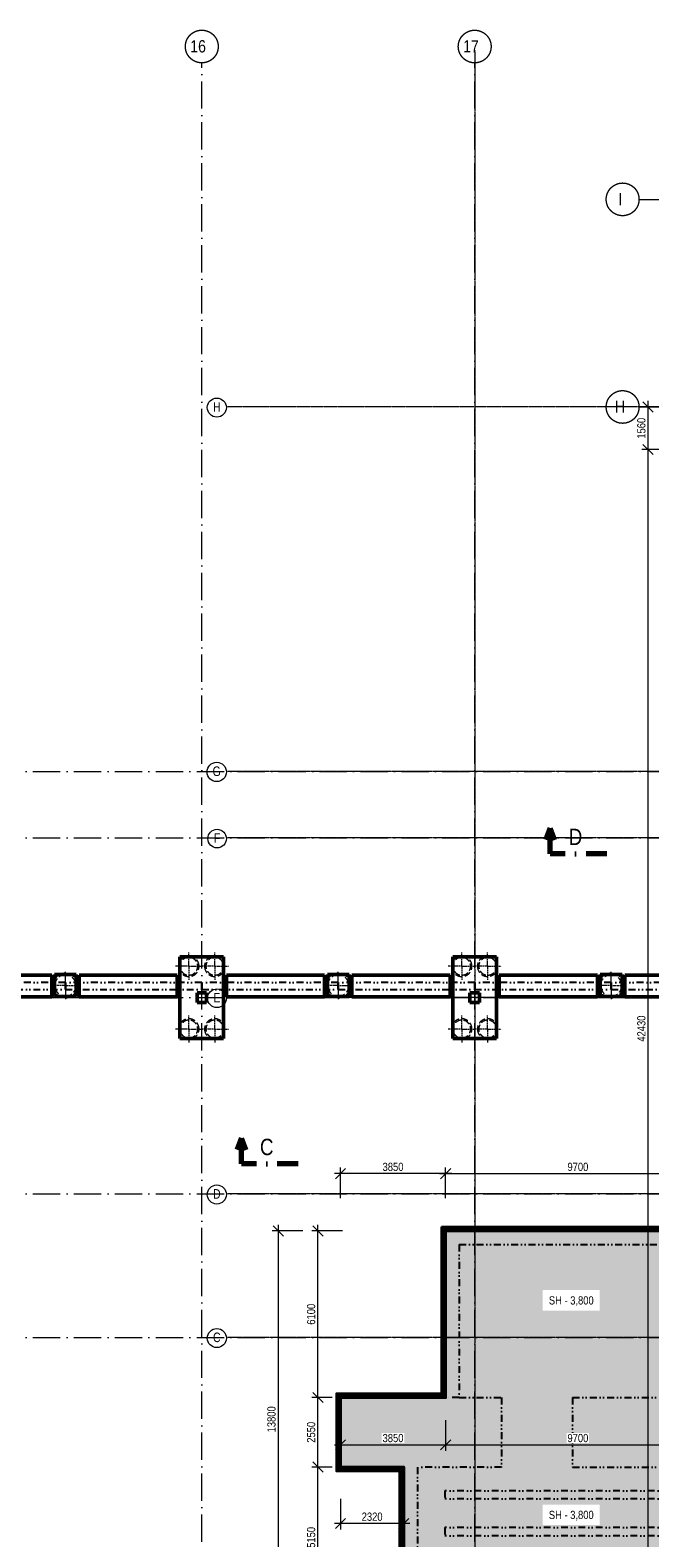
# Model space of a CAD drawing. Header units: millimetres. Extents: x -2694 to 670324, y -147023 to 76385.
# Tile 10 of 51: x 178414 to 201124, y 21149 to 76385. Entities that reach past the tile are written whole.
import ezdxf

# ---------------------------------------------------------------- set-up
doc = ezdxf.new("R2010")
doc.units = ezdxf.units.MM
doc.header["$LTSCALE"] = 10
for name, pattern in [('A_CARA_07', [7, 5, -2]), ('Cerchovana 2x', [0.5, 0.3, -0.1, 0, -0.1]), ('DASHDOT', [25.4, 12.7, -6.35, 0, -6.35]), ('DIVIDE', [31.75, 12.7, -6.35, 0, -6.35, 0, -6.35]), ('Teckovana', [0.06, 0, -0.06]), ('Čerchovaná 20mm', [3000, 2000, -500, 0, -500])]:
    doc.linetypes.add(name, pattern=pattern)
doc.layers.get('0').update_dxf_attribs({"lineweight": 20})
doc.layers.get('Defpoints').update_dxf_attribs({"lineweight": 20})
for name, color, linetype, lineweight in [('_A_OSY_HPFM', 253, 'DASHDOT', 13), ('A_KOTY', 7, 'Continuous', 13), ('A_REZY', 230, 'DASHDOT', 70), ('CA_NEVHRA', 43, 'A_CARA_07', 20), ('CA_POHHRA25', 7, 'Continuous', 20), ('CA_REZY', 1, 'Continuous', 40), ('CA_ZAKLADY25', 43, 'Continuous', 20)]:
    doc.layers.add(name, color=color, linetype=linetype, lineweight=lineweight)
doc.layers.add('A_SRAFY_ZB', color=7, linetype='Continuous', lineweight=13, true_color=0xc8c8c8, transparency=0.3)
doc.layers.add('B_PUD_ZAKLAD_TENKA_PODKLADNI_BETON_A_H.I.', color=7, linetype='Continuous', lineweight=30, true_color=0x05ff44)
doc.layers.add('B_PUD_ZAKLAD_TUCNA_ZAKLAD_SPARA', color=7, linetype='Continuous', lineweight=40, true_color=0xff054b)
doc.layers.add('Rastr', color=252, linetype='Teckovana', lineweight=20, plot=False)
doc.layers.add('Standard', color=131, linetype='Continuous', lineweight=20, transparency=0.25)
doc.styles.add('ARIAL', font='arial.ttf')
doc.styles.add('KÓTY', font='ARIALN.TTF')
doc.dimstyles.new('INPROS - 150', dxfattribs={"dimscale": 150, "dimtxt": 2, "dimasz": 2.5, "dimexe": 1.5, "dimexo": 2, "dimtad": 1, "dimdec": 0, "dimrnd": 5, "dimtxsty": 'KÓTY', "dimblk": 'OBLIQUE', "dimcen": 2.5, "dimdle": 1.5, "dimadec": 0, "dimazin": 0, "dimtfac": 1, "dimtdec": 0, "dimtmove": 2, "dimatfit": 3, "dimldrblk": 'OBLIQUE', "dimfxl": 6, "dimfxlon": 1, "dimtfill": 1, "dimlwd": -1, "dimlwe": -1, "dimarcsym": 0})

# ---------------------------------------------------------------- blocks, each defined once
blk = doc.blocks.new('OSY_HPFM')
at = {"layer": '_A_OSY_HPFM', "color": 7, "linetype": 'Čerchovaná 20mm', "lineweight": 9, "ltscale": 0.05, "transparency": 33554641}
for p, q in [((184705, -1496), (184705, 75185)), ((194705, -1496), (194705, 75185)), ((200726, 70185), (294667, 70185)), ((200726, 62580), (294667, 62580)), ((-1494, 49230), (294943, 49230)), ((-1494, 46790), (294943, 46790)), ((-1494, 40940), (294943, 40940)), ((-1494, 33750), (294943, 33750)), ((-1494, 28490), (294943, 28490))]:
    blk.add_line(p, q, dxfattribs=at)
at = {"layer": '_A_OSY_HPFM', "color": 7, "lineweight": 9, "ltscale": 100, "transparency": 33554641}
for centre in [(184705, 75785), (194705, 75785), (200126, 70185), (200126, 62580)]:
    blk.add_circle(centre, 600, dxfattribs=at)
at = {"layer": '_A_OSY_HPFM', "color": 7, "lineweight": 9, "ltscale": 0.05, "transparency": 33554641, "style": 'KÓTY'}
for s, p in [('16', (184282, 75567)), ('17', (194282, 75567)), ('I', (199972, 69970)), ('H', (199841, 62365))]:
    blk.add_text(s, height=450, dxfattribs=at).set_placement(p)
blk = doc.blocks.new('zaklady hpfm')
at = {"layer": 'CA_ZAKLADY25', "color": 8, "lineweight": 50, "true_color": 0x7b7b7b}
for p, q in [((185505, 42440), (183905, 42440)), ((183905, 42440), (183905, 41665)), ((183905, 41665), (183905, 42440)), ((183905, 42440), (185505, 42440)), ((185505, 41665), (185505, 42440)), ((185505, 42440), (185505, 41665)), ((195505, 42440), (193905, 42440)), ((193905, 42440), (193905, 41665)), ((193905, 41665), (193905, 42440)), ((193905, 42440), (195505, 42440)), ((195505, 41665), (195505, 42440)), ((195505, 42440), (195505, 41665)), ((180105, 41785), (179305, 41785)), ((179305, 41785), (179305, 41665)), ((179305, 41665), (179305, 41785)), ((179305, 41785), (180105, 41785)), ((179305, 41665), (179305, 41065)), ((179305, 41065), (179305, 41665)), ((180105, 41665), (180105, 41785)), ((180105, 41785), (180105, 41665)), ((180105, 41065), (180105, 41665)), ((180105, 41665), (180105, 41065)), ((183905, 41665), (183905, 41065)), ((183905, 41065), (183905, 41665)), ((185505, 41065), (185505, 41665)), ((185505, 41665), (185505, 41065)), ((190105, 41785), (189305, 41785)), ((189305, 41785), (189305, 41665)), ((189305, 41665), (189305, 41785)), ((189305, 41785), (190105, 41785)), ((189305, 41665), (189305, 41065)), ((189305, 41065), (189305, 41665)), ((190105, 41665), (190105, 41785)), ((190105, 41785), (190105, 41665)), ((190105, 41065), (190105, 41665)), ((190105, 41665), (190105, 41065)), ((193905, 41665), (193905, 41065)), ((193905, 41065), (193905, 41665)), ((195505, 41065), (195505, 41665)), ((195505, 41665), (195505, 41065)), ((200105, 41785), (199305, 41785)), ((199305, 41785), (199305, 41665)), ((199305, 41665), (199305, 41785)), ((199305, 41785), (200105, 41785)), ((199305, 41665), (199305, 41065)), ((199305, 41065), (199305, 41665)), ((200105, 41665), (200105, 41785)), ((200105, 41785), (200105, 41665)), ((200105, 41065), (200105, 41665)), ((200105, 41665), (200105, 41065)), ((179305, 41065), (179305, 40985)), ((179305, 40985), (179305, 41065)), ((179305, 40985), (180105, 40985)), ((180105, 40985), (179305, 40985)), ((180105, 40985), (180105, 41065)), ((180105, 41065), (180105, 40985)), ((183905, 41065), (183905, 39440)), ((183905, 39440), (183905, 41065)), ((184530, 41115), (184705, 41115)), ((184530, 41065), (184530, 41115)), ((184705, 41115), (184530, 41115)), ((184530, 41115), (184530, 41065)), ((184530, 40765), (184530, 41065)), ((184530, 41065), (184530, 40765)), ((184705, 41115), (184880, 41115)), ((184880, 41115), (184705, 41115)), ((184880, 41115), (184880, 41065)), ((184880, 41065), (184880, 41115)), ((184880, 41065), (184880, 40765)), ((184880, 40765), (184880, 41065)), ((185505, 39440), (185505, 41065)), ((185505, 41065), (185505, 39440)), ((189305, 41065), (189305, 40985)), ((189305, 40985), (189305, 41065)), ((189305, 40985), (190105, 40985)), ((190105, 40985), (189305, 40985)), ((190105, 40985), (190105, 41065)), ((190105, 41065), (190105, 40985)), ((193905, 41065), (193905, 39440)), ((193905, 39440), (193905, 41065)), ((194530, 41115), (194705, 41115)), ((194530, 41065), (194530, 41115)), ((194705, 41115), (194530, 41115)), ((194530, 41115), (194530, 41065)), ((194530, 40765), (194530, 41065)), ((194530, 41065), (194530, 40765)), ((194705, 41115), (194880, 41115)), ((194880, 41115), (194705, 41115)), ((194880, 41115), (194880, 41065)), ((194880, 41065), (194880, 41115)), ((194880, 41065), (194880, 40765)), ((194880, 40765), (194880, 41065)), ((195505, 39440), (195505, 41065)), ((195505, 41065), (195505, 39440)), ((199305, 41065), (199305, 40985)), ((199305, 40985), (199305, 41065)), ((199305, 40985), (200105, 40985)), ((200105, 40985), (199305, 40985)), ((200105, 40985), (200105, 41065)), ((200105, 41065), (200105, 40985)), ((184880, 40765), (184530, 40765)), ((184530, 40765), (184880, 40765)), ((194880, 40765), (194530, 40765)), ((194530, 40765), (194880, 40765)), ((183905, 39440), (185505, 39440)), ((185505, 39440), (183905, 39440)), ((193905, 39440), (195505, 39440)), ((195505, 39440), (193905, 39440))]:
    blk.add_line(p, q, dxfattribs=at)
blk = doc.blocks.new('PRAHY')
at = {"layer": 'CA_REZY', "color": 251, "linetype": 'DIVIDE', "lineweight": 25, "ltscale": 2, "true_color": 0x646464}
for p, q in [((179705, -154489), (174085, -154489)), ((179705, -154739), (179705, -154489)), ((184705, -154489), (179705, -154489)), ((179705, -154489), (179705, -154739)), ((184705, -154489), (184705, -154739)), ((189705, -154489), (184705, -154489)), ((184705, -154739), (184705, -154489)), ((189705, -154739), (189705, -154489)), ((194705, -154489), (189705, -154489)), ((189705, -154489), (189705, -154739)), ((194705, -154489), (194705, -154739)), ((199705, -154489), (194705, -154489)), ((194705, -154739), (194705, -154489)), ((204705, -154489), (199705, -154489)), ((199705, -154489), (199705, -154739)), ((199705, -154739), (199705, -154489)), ((174085, -154739), (179705, -154739)), ((179705, -154739), (184705, -154739)), ((184705, -154739), (189705, -154739)), ((189705, -154739), (194705, -154739)), ((194705, -154739), (199705, -154739)), ((199705, -154739), (204705, -154739))]:
    blk.add_line(p, q, dxfattribs=at)
blk = doc.blocks.new('rastr jirka netisk')
at = {"layer": 'Rastr', "linetype": 'Cerchovana 2x', "lineweight": 5, "transparency": 33554508}
for p, q in [((194705, 260892), (194705, 199255)), ((300474, 247828), (185603, 247828)), ((300474, 234478), (185603, 234478)), ((300474, 232038), (185603, 232038)), ((300474, 226188), (185603, 226188)), ((300474, 218998), (185603, 218998)), ((300474, 213738), (185603, 213738))]:
    blk.add_line(p, q, dxfattribs=at)
at = {"layer": 'Rastr', "linetype": 'Continuous', "lineweight": 5, "transparency": 33554508}
for centre, radius in [((185256, 247805), 349), ((185252, 234455), 354), ((185266, 232015), 340), ((185261, 226165), 344), ((185256, 218975), 349), ((185256, 213715), 349)]:
    blk.add_circle(centre, radius, dxfattribs=at)
at = {"layer": 'Rastr', "linetype": 'Continuous', "lineweight": 5, "transparency": 33554508, "char_height": 350, "attachment_point": 7, "style": 'ARIAL'}
for s, insert, width in [('\\W0.79;H', (185115, 247653), 420.67), ('\\W0.79;G', (185100, 234303), 442.54), ('\\W0.79;F', (185146, 231863), 376.71), ('\\W0.79;E', (185131, 226013), 398.96), ('\\W0.79;D', (185115, 218823), 420.67), ('\\W0.79;C', (185115, 213563), 420.67)]:
    blk.add_mtext(s, dxfattribs=dict(at, insert=insert, width=width))
blk = doc.blocks.new('PILOTY')
at = {"layer": 'CA_NEVHRA', "color": 8, "true_color": 0x7b7b7b}
for p, q in [((184230, -159605), (183730, -159605)), ((184230, -159605), (184230, -159105)), ((184230, -159605), (184230, -159655)), ((184230, -159605), (184730, -159605)), ((185180, -159605), (184680, -159605)), ((185180, -159605), (185180, -159105)), ((185180, -159605), (185180, -159655)), ((185180, -159605), (185680, -159605)), ((194230, -159605), (193730, -159605)), ((194230, -159605), (194230, -159105)), ((194230, -159605), (194230, -159655)), ((194230, -159605), (194730, -159605)), ((195180, -159605), (194680, -159605)), ((195180, -159605), (195180, -159105)), ((195180, -159605), (195180, -159655)), ((195180, -159605), (195680, -159605)), ((179705, -160060), (179705, -159810)), ((179705, -160310), (179705, -160060)), ((184230, -159655), (184230, -160105)), ((185180, -159655), (185180, -160105)), ((189705, -160060), (189705, -159810)), ((189705, -160310), (189705, -160060)), ((194230, -159655), (194230, -160105)), ((195180, -159655), (195180, -160105)), ((199705, -160060), (199705, -159810)), ((199705, -160310), (199705, -160060)), ((179455, -160310), (179205, -160310)), ((179705, -160310), (179455, -160310)), ((179705, -160310), (179705, -160560)), ((179705, -160310), (179955, -160310)), ((179705, -160560), (179705, -160810)), ((179955, -160310), (180205, -160310)), ((189455, -160310), (189205, -160310)), ((189705, -160310), (189455, -160310)), ((189705, -160310), (189705, -160560)), ((189705, -160310), (189955, -160310)), ((189705, -160560), (189705, -160810)), ((189955, -160310), (190205, -160310)), ((199455, -160310), (199205, -160310)), ((199705, -160310), (199455, -160310)), ((199705, -160310), (199705, -160560)), ((199705, -160310), (199955, -160310)), ((199705, -160560), (199705, -160810)), ((199955, -160310), (200205, -160310)), ((184230, -161855), (184230, -161405)), ((185180, -161855), (185180, -161405)), ((194230, -161855), (194230, -161405)), ((195180, -161855), (195180, -161405)), ((184230, -161905), (183730, -161905)), ((184230, -161905), (184230, -161855)), ((184230, -161905), (184730, -161905)), ((184230, -161905), (184230, -162405)), ((185180, -161905), (184680, -161905)), ((185180, -161905), (185180, -161855)), ((185180, -161905), (185180, -162405)), ((185180, -161905), (185680, -161905)), ((194230, -161905), (193730, -161905)), ((194230, -161905), (194230, -161855)), ((194230, -161905), (194730, -161905)), ((194230, -161905), (194230, -162405)), ((195180, -161905), (194680, -161905)), ((195180, -161905), (195180, -161855)), ((195180, -161905), (195180, -162405)), ((195180, -161905), (195680, -161905))]:
    blk.add_line(p, q, dxfattribs=at)
at = {"layer": 'CA_NEVHRA', "color": 8, "ltscale": 5, "true_color": 0x7b7b7b}
for centre, radius, start, end in [((184230, -159605), 375, 0, 180), ((184230, -159605), 375, 0, 180), ((184230, -159605), 375, 180, 0), ((184230, -159605), 375, 180, 0), ((184230, -159605), 325, 90, 270), ((184230, -159605), 325, 90, 270), ((184230, -159605), 325, 270, 90), ((184230, -159605), 325, 270, 90), ((185180, -159605), 375, 0, 180), ((185180, -159605), 375, 0, 180), ((185180, -159605), 375, 180, 0), ((185180, -159605), 375, 180, 0), ((185180, -159605), 325, 90, 270), ((185180, -159605), 325, 90, 270), ((185180, -159605), 325, 270, 90), ((185180, -159605), 325, 270, 90), ((194230, -159605), 375, 0, 180), ((194230, -159605), 375, 0, 180), ((194230, -159605), 375, 180, 0), ((194230, -159605), 375, 180, 0), ((194230, -159605), 325, 90, 270), ((194230, -159605), 325, 90, 270), ((194230, -159605), 325, 270, 90), ((194230, -159605), 325, 270, 90), ((195180, -159605), 375, 0, 180), ((195180, -159605), 375, 0, 180), ((195180, -159605), 375, 180, 0), ((195180, -159605), 375, 180, 0), ((195180, -159605), 325, 90, 270), ((195180, -159605), 325, 90, 270), ((195180, -159605), 325, 270, 90), ((195180, -159605), 325, 270, 90), ((179705, -160310), 450, 0, 180), ((179705, -160310), 450, 0, 180), ((179705, -160310), 390, 90, 270), ((179705, -160310), 390, 90, 270), ((179705, -160310), 390, 270, 90), ((179705, -160310), 390, 270, 90), ((189705, -160310), 450, 0, 180), ((189705, -160310), 450, 0, 180), ((189705, -160310), 390, 90, 270), ((189705, -160310), 390, 90, 270), ((189705, -160310), 390, 270, 90), ((189705, -160310), 390, 270, 90), ((199705, -160310), 450, 0, 180), ((199705, -160310), 450, 0, 180), ((199705, -160310), 390, 90, 270), ((199705, -160310), 390, 90, 270), ((199705, -160310), 390, 270, 90), ((199705, -160310), 390, 270, 90), ((179705, -160310), 450, 180, 0), ((179705, -160310), 450, 180, 0), ((189705, -160310), 450, 180, 0), ((189705, -160310), 450, 180, 0), ((199705, -160310), 450, 180, 0), ((199705, -160310), 450, 180, 0), ((184230, -161905), 375, 0, 180), ((184230, -161905), 375, 0, 180), ((184230, -161905), 325, 90, 270), ((184230, -161905), 325, 90, 270), ((184230, -161905), 325, 270, 90), ((184230, -161905), 325, 270, 90), ((185180, -161905), 375, 0, 180), ((185180, -161905), 375, 0, 180), ((185180, -161905), 325, 90, 270), ((185180, -161905), 325, 90, 270), ((185180, -161905), 325, 270, 90), ((185180, -161905), 325, 270, 90), ((194230, -161905), 375, 0, 180), ((194230, -161905), 375, 0, 180), ((194230, -161905), 325, 90, 270), ((194230, -161905), 325, 90, 270), ((194230, -161905), 325, 270, 90), ((194230, -161905), 325, 270, 90), ((195180, -161905), 375, 0, 180), ((195180, -161905), 375, 0, 180), ((195180, -161905), 325, 90, 270), ((195180, -161905), 325, 90, 270), ((195180, -161905), 325, 270, 90), ((195180, -161905), 325, 270, 90), ((184230, -161905), 375, 180, 0), ((184230, -161905), 375, 180, 0), ((185180, -161905), 375, 180, 0), ((185180, -161905), 375, 180, 0), ((194230, -161905), 375, 180, 0), ((194230, -161905), 375, 180, 0), ((195180, -161905), 375, 180, 0), ((195180, -161905), 375, 180, 0)]:
    blk.add_arc(centre, radius, start, end, dxfattribs=at)
blk = doc.blocks.new('prahy opery')
at = {"layer": 'CA_POHHRA25', "color": 8, "lineweight": 50, "true_color": 0x7b7b7b}
for p, q in [((175605, 527782), (179205, 527782)), ((175605, 527782), (179205, 527782)), ((179205, 527782), (179205, 526982)), ((179205, 526982), (179205, 527782)), ((180205, 526982), (180205, 527782)), ((180205, 527782), (183805, 527782)), ((180205, 527782), (183805, 527782)), ((180205, 527782), (180205, 526982)), ((183805, 527782), (183805, 526982)), ((183805, 526982), (183805, 527782)), ((185605, 526982), (185605, 527782)), ((185605, 527782), (189205, 527782)), ((185605, 527782), (185605, 526982)), ((185605, 527782), (189205, 527782)), ((189205, 527782), (189205, 526982)), ((189205, 526982), (189205, 527782)), ((190205, 526982), (190205, 527782)), ((190205, 527782), (193805, 527782)), ((190205, 527782), (193805, 527782)), ((190205, 527782), (190205, 526982)), ((193805, 527782), (193805, 526982)), ((193805, 526982), (193805, 527782)), ((195605, 526982), (195605, 527782)), ((195605, 527782), (199205, 527782)), ((195605, 527782), (195605, 526982)), ((195605, 527782), (199205, 527782)), ((199205, 527782), (199205, 526982)), ((199205, 526982), (199205, 527782)), ((200205, 526982), (200205, 527782)), ((200205, 527782), (203805, 527782)), ((200205, 527782), (203805, 527782)), ((200205, 527782), (200205, 526982)), ((179205, 526982), (175605, 526982)), ((175605, 526982), (179205, 526982)), ((183805, 526982), (180205, 526982)), ((180205, 526982), (183805, 526982)), ((189205, 526982), (185605, 526982)), ((185605, 526982), (189205, 526982)), ((193805, 526982), (190205, 526982)), ((190205, 526982), (193805, 526982)), ((199205, 526982), (195605, 526982)), ((195605, 526982), (199205, 526982)), ((203805, 526982), (200205, 526982)), ((200205, 526982), (203805, 526982))]:
    blk.add_line(p, q, dxfattribs=at)
blk = doc.blocks.new('tvar betonu')
at = {"layer": 'Standard', "color": 13, "linetype": 'DIVIDE', "lineweight": 25, "ltscale": 2, "true_color": 0xff5252, "transparency": 33554687}
for p, q in [((193638, 26291), (193638, 32391)), ((193638, 32391), (194137, 32391)), ((202837, 32391), (194137, 32391)), ((194137, 31891), (194137, 26291)), ((194137, 31891), (202837, 31891)), ((189787, 23741), (189787, 26291)), ((189787, 26291), (193638, 26291)), ((194137, 26291), (193638, 26291)), ((194137, 26291), (195687, 26291)), ((195687, 26291), (195687, 23741)), ((198287, 26291), (198287, 23741)), ((198287, 26291), (201537, 26291)), ((192105, 23741), (189787, 23741)), ((192105, 18591), (192105, 23741)), ((192605, 23741), (192605, 18591)), ((195687, 23741), (192605, 23741)), ((198287, 23741), (203337, 23741)), ((193605, 22877), (193605, 22577)), ((287051, 22877), (193605, 22877)), ((287051, 22577), (193605, 22577)), ((193605, 21527), (193605, 21227)), ((287051, 21527), (193605, 21527)), ((287051, 21227), (193605, 21227))]:
    blk.add_line(p, q, dxfattribs=at)
blk = doc.blocks.new('_Oblique')
at = {"color": 0, "linetype": 'ByBlock', "lineweight": -2}
blk.add_line((-0.5, -0.5), (0.5, 0.5), dxfattribs=at)
blk = doc.blocks.new('*D71')
at = {"layer": 'A_KOTY', "color": 0, "transparency": 16777216}
for p, q in [((189787, 22576), (189787, 21451)), ((192105, 22576), (192105, 21451)), ((192330, 21676), (189562, 21676))]:
    blk.add_line(p, q, dxfattribs=at)
at = {"layer": 'Defpoints', "color": 0, "transparency": 16777216}
for p in [(189787, 23741), (192105, 23741), (189787, 21676)]:
    blk.add_point(p, dxfattribs=at)
at = {"layer": 'A_KOTY', "color": 0, "transparency": 16777216, "xscale": 375, "yscale": 375, "zscale": 375, "rotation": 180}
blk.add_blockref('_Oblique', (189787, 21676), dxfattribs=at)
at = {"layer": 'A_KOTY', "color": 0, "transparency": 16777216, "xscale": 375, "yscale": 375, "zscale": 375}
blk.add_blockref('_Oblique', (192105, 21676), dxfattribs=at)
at = {"layer": 'A_KOTY', "color": 0, "transparency": 16777216, "insert": (190946, 21923), "char_height": 300, "attachment_point": 5, "style": 'KÓTY', "bg_fill": 3, "box_fill_scale": 1.1, "bg_fill_color": 256, "bg_fill_true_color": 13158600, "bg_fill_transparency": 0}
blk.add_mtext('2320', dxfattribs=at)
blk = doc.blocks.new('*D72')
at = {"layer": 'A_KOTY', "color": 0, "transparency": 16777216}
for p, q in [((188959, 18366), (188959, 23966)), ((189487, 23741), (188734, 23741)), ((189859, 18591), (188734, 18591))]:
    blk.add_line(p, q, dxfattribs=at)
at = {"layer": 'Defpoints', "color": 0, "transparency": 16777216}
for p in [(188959, 23741), (189787, 23741), (192105, 18591)]:
    blk.add_point(p, dxfattribs=at)
at = {"layer": 'A_KOTY', "color": 0, "transparency": 16777216, "xscale": 375, "yscale": 375, "zscale": 375}
for p, rotation in [((188959, 23741), 90), ((188959, 18591), 270)]:
    blk.add_blockref('_Oblique', p, dxfattribs=dict(at, rotation=rotation))
at = {"layer": 'A_KOTY', "color": 0, "transparency": 16777216, "insert": (188712, 21166), "char_height": 300, "attachment_point": 5, "rotation": 90, "style": 'KÓTY', "bg_fill": 3, "box_fill_scale": 1.1, "bg_fill_color": 256, "bg_fill_true_color": 13158600, "bg_fill_transparency": 0}
blk.add_mtext('5150', dxfattribs=at)
blk = doc.blocks.new('*D73')
at = {"layer": 'A_KOTY', "color": 0, "transparency": 16777216}
for p, q in [((188959, 23516), (188959, 26516)), ((189487, 26291), (188734, 26291)), ((189487, 23741), (188734, 23741))]:
    blk.add_line(p, q, dxfattribs=at)
at = {"layer": 'Defpoints', "color": 0, "transparency": 16777216}
for p in [(188959, 26291), (189787, 26291), (189787, 23741)]:
    blk.add_point(p, dxfattribs=at)
at = {"layer": 'A_KOTY', "color": 0, "transparency": 16777216, "xscale": 375, "yscale": 375, "zscale": 375}
for p, rotation in [((188959, 26291), 90), ((188959, 23741), 270)]:
    blk.add_blockref('_Oblique', p, dxfattribs=dict(at, rotation=rotation))
at = {"layer": 'A_KOTY', "color": 0, "transparency": 16777216, "insert": (188712, 25016), "char_height": 300, "attachment_point": 5, "rotation": 90, "style": 'KÓTY', "bg_fill": 3, "box_fill_scale": 1.1, "bg_fill_color": 256, "bg_fill_true_color": 13158600, "bg_fill_transparency": 0}
blk.add_mtext('2550', dxfattribs=at)
blk = doc.blocks.new('*D74')
at = {"layer": 'A_KOTY', "color": 0, "transparency": 16777216}
for p, q in [((188959, 26066), (188959, 32616)), ((189859, 32391), (188734, 32391)), ((189487, 26291), (188734, 26291))]:
    blk.add_line(p, q, dxfattribs=at)
at = {"layer": 'Defpoints', "color": 0, "transparency": 16777216}
for p in [(188959, 32391), (193638, 32391), (189787, 26291)]:
    blk.add_point(p, dxfattribs=at)
at = {"layer": 'A_KOTY', "color": 0, "transparency": 16777216, "xscale": 375, "yscale": 375, "zscale": 375}
for p, rotation in [((188959, 32391), 90), ((188959, 26291), 270)]:
    blk.add_blockref('_Oblique', p, dxfattribs=dict(at, rotation=rotation))
at = {"layer": 'A_KOTY', "color": 0, "transparency": 16777216, "insert": (188712, 29341), "char_height": 300, "attachment_point": 5, "rotation": 90, "style": 'KÓTY', "bg_fill": 3, "box_fill_scale": 1.1, "bg_fill_color": 256, "bg_fill_true_color": 13158600, "bg_fill_transparency": 0}
blk.add_mtext('6100', dxfattribs=at)
blk = doc.blocks.new('*D75')
at = {"layer": 'A_KOTY', "color": 0, "transparency": 16777216}
for p, q in [((193638, 25457), (193638, 24332)), ((203337, 25141), (203337, 24332)), ((193413, 24557), (203562, 24557))]:
    blk.add_line(p, q, dxfattribs=at)
at = {"layer": 'Defpoints', "color": 0, "transparency": 16777216}
for p in [(193638, 26291), (203337, 25441), (203337, 24557)]:
    blk.add_point(p, dxfattribs=at)
at = {"layer": 'A_KOTY', "color": 0, "transparency": 16777216, "xscale": 375, "yscale": 375, "zscale": 375, "rotation": 180}
blk.add_blockref('_Oblique', (193638, 24557), dxfattribs=at)
at = {"layer": 'A_KOTY', "color": 0, "transparency": 16777216, "xscale": 375, "yscale": 375, "zscale": 375}
blk.add_blockref('_Oblique', (203337, 24557), dxfattribs=at)
at = {"layer": 'A_KOTY', "color": 0, "transparency": 16777216, "insert": (198487, 24804), "char_height": 300, "attachment_point": 5, "style": 'KÓTY', "bg_fill": 3, "box_fill_scale": 1.1, "bg_fill_color": 256, "bg_fill_true_color": 13158600, "bg_fill_transparency": 0}
blk.add_mtext('9700', dxfattribs=at)
blk = doc.blocks.new('*D76')
at = {"layer": 'A_KOTY', "color": 0, "transparency": 16777216}
for p, q in [((189787, 25457), (189787, 24332)), ((193638, 25457), (193638, 24332)), ((189562, 24557), (193863, 24557))]:
    blk.add_line(p, q, dxfattribs=at)
at = {"layer": 'Defpoints', "color": 0, "transparency": 16777216}
for p in [(189787, 26291), (193638, 26291), (193638, 24557)]:
    blk.add_point(p, dxfattribs=at)
at = {"layer": 'A_KOTY', "color": 0, "transparency": 16777216, "xscale": 375, "yscale": 375, "zscale": 375, "rotation": 180}
blk.add_blockref('_Oblique', (189787, 24557), dxfattribs=at)
at = {"layer": 'A_KOTY', "color": 0, "transparency": 16777216, "xscale": 375, "yscale": 375, "zscale": 375}
blk.add_blockref('_Oblique', (193638, 24557), dxfattribs=at)
at = {"layer": 'A_KOTY', "color": 0, "transparency": 16777216, "insert": (191712, 24804), "char_height": 300, "attachment_point": 5, "style": 'KÓTY', "bg_fill": 3, "box_fill_scale": 1.1, "bg_fill_color": 256, "bg_fill_true_color": 13158600, "bg_fill_transparency": 0}
blk.add_mtext('3850', dxfattribs=at)
blk = doc.blocks.new('*D87')
at = {"layer": 'A_KOTY', "color": 0, "transparency": 16777216}
for p, q in [((187506, 32616), (187506, 18366)), ((188406, 32391), (187281, 32391)), ((188406, 18591), (187281, 18591))]:
    blk.add_line(p, q, dxfattribs=at)
at = {"layer": 'Defpoints', "color": 0, "transparency": 16777216}
for p in [(193638, 32391), (187506, 18591), (193638, 18591)]:
    blk.add_point(p, dxfattribs=at)
at = {"layer": 'A_KOTY', "color": 0, "transparency": 16777216, "xscale": 375, "yscale": 375, "zscale": 375}
for p, rotation in [((187506, 32391), 90), ((187506, 18591), 270)]:
    blk.add_blockref('_Oblique', p, dxfattribs=dict(at, rotation=rotation))
at = {"layer": 'A_KOTY', "color": 0, "transparency": 16777216, "insert": (187259, 25491), "char_height": 300, "attachment_point": 5, "rotation": 90, "style": 'KÓTY', "bg_fill": 3, "box_fill_scale": 1.1, "bg_fill_color": 256, "bg_fill_true_color": 13158600, "bg_fill_transparency": 0}
blk.add_mtext('13800', dxfattribs=at)
blk = doc.blocks.new('*D117')
at = {"layer": 'A_KOTY', "color": 0, "transparency": 16777216}
for p, q in [((184705, 17722), (184705, 16597)), ((189787, 17722), (189787, 16597)), ((190012, 16822), (184480, 16822))]:
    blk.add_line(p, q, dxfattribs=at)
at = {"layer": 'Defpoints', "color": 0, "transparency": 16777216}
for p in [(189787, 23741), (184705, 20750), (184705, 16822)]:
    blk.add_point(p, dxfattribs=at)
at = {"layer": 'A_KOTY', "color": 0, "transparency": 16777216, "xscale": 375, "yscale": 375, "zscale": 375, "rotation": 180}
blk.add_blockref('_Oblique', (184705, 16822), dxfattribs=at)
at = {"layer": 'A_KOTY', "color": 0, "transparency": 16777216, "xscale": 375, "yscale": 375, "zscale": 375}
blk.add_blockref('_Oblique', (189787, 16822), dxfattribs=at)
at = {"layer": 'A_KOTY', "color": 0, "transparency": 16777216, "insert": (187246, 17069), "char_height": 300, "attachment_point": 5, "style": 'KÓTY', "bg_fill": 3, "box_fill_scale": 1.1, "bg_fill_color": 256, "bg_fill_true_color": 13158600, "bg_fill_transparency": 0}
blk.add_mtext('5080', dxfattribs=at)
blk = doc.blocks.new('*D118')
at = {"layer": 'A_KOTY', "color": 0, "transparency": 16777216}
for p, q in [((201026, 62580), (201284, 62580)), ((201059, 60795), (201059, 62805)), ((201959, 61020), (200834, 61020))]:
    blk.add_line(p, q, dxfattribs=at)
at = {"layer": 'Defpoints', "color": 0, "transparency": 16777216}
for p in [(200726, 62580), (201059, 62580), (205249, 61020)]:
    blk.add_point(p, dxfattribs=at)
at = {"layer": 'A_KOTY', "color": 0, "transparency": 16777216, "xscale": 375, "yscale": 375, "zscale": 375}
for p, rotation in [((201059, 62580), 90), ((201059, 61020), 270)]:
    blk.add_blockref('_Oblique', p, dxfattribs=dict(at, rotation=rotation))
at = {"layer": 'A_KOTY', "color": 0, "transparency": 16777216, "insert": (200813, 61800), "char_height": 300, "attachment_point": 5, "rotation": 90, "style": 'KÓTY', "bg_fill": 3, "box_fill_scale": 1.1, "bg_fill_color": 256, "bg_fill_true_color": 13158600, "bg_fill_transparency": 0}
blk.add_mtext('1560', dxfattribs=at)
blk = doc.blocks.new('*D234')
at = {"layer": 'A_KOTY', "color": 0, "transparency": 16777216}
for p, q in [((201959, 61020), (200834, 61020)), ((201059, 18366), (201059, 61245)), ((201959, 18591), (200834, 18591))]:
    blk.add_line(p, q, dxfattribs=at)
at = {"layer": 'Defpoints', "color": 0, "transparency": 16777216}
for p in [(201059, 61020), (202380, 61020), (202718, 18591)]:
    blk.add_point(p, dxfattribs=at)
at = {"layer": 'A_KOTY', "color": 0, "transparency": 16777216, "xscale": 375, "yscale": 375, "zscale": 375}
for p, rotation in [((201059, 61020), 90), ((201059, 18591), 270)]:
    blk.add_blockref('_Oblique', p, dxfattribs=dict(at, rotation=rotation))
at = {"layer": 'A_KOTY', "color": 0, "transparency": 16777216, "insert": (200813, 39805), "char_height": 300, "attachment_point": 5, "rotation": 90, "style": 'KÓTY', "bg_fill": 3, "box_fill_scale": 1.1, "bg_fill_color": 256, "bg_fill_true_color": 13158600, "bg_fill_transparency": 0}
blk.add_mtext('42430', dxfattribs=at)
blk = doc.blocks.new('*D240')
at = {"layer": 'A_KOTY', "color": 0, "transparency": 16777216}
for p, q in [((193413, 34492), (203562, 34492)), ((193638, 33592), (193638, 34717)), ((203337, 33592), (203337, 34717))]:
    blk.add_line(p, q, dxfattribs=at)
at = {"layer": 'Defpoints', "color": 0, "transparency": 16777216}
for p in [(203337, 34492), (193638, 32391), (203337, 32391)]:
    blk.add_point(p, dxfattribs=at)
at = {"layer": 'A_KOTY', "color": 0, "transparency": 16777216, "xscale": 375, "yscale": 375, "zscale": 375, "rotation": 180}
blk.add_blockref('_Oblique', (193638, 34492), dxfattribs=at)
at = {"layer": 'A_KOTY', "color": 0, "transparency": 16777216, "xscale": 375, "yscale": 375, "zscale": 375}
blk.add_blockref('_Oblique', (203337, 34492), dxfattribs=at)
at = {"layer": 'A_KOTY', "color": 0, "transparency": 16777216, "insert": (198487, 34739), "char_height": 300, "attachment_point": 5, "style": 'KÓTY', "bg_fill": 3, "box_fill_scale": 1.1, "bg_fill_color": 256, "bg_fill_true_color": 13158600, "bg_fill_transparency": 0}
blk.add_mtext('9700', dxfattribs=at)
blk = doc.blocks.new('*D241')
at = {"layer": 'A_KOTY', "color": 0, "transparency": 16777216}
for p, q in [((193863, 34492), (189562, 34492)), ((189787, 33592), (189787, 34717)), ((193638, 33592), (193638, 34717))]:
    blk.add_line(p, q, dxfattribs=at)
at = {"layer": 'Defpoints', "color": 0, "transparency": 16777216}
for p in [(189787, 34492), (193638, 32391), (189787, 26291)]:
    blk.add_point(p, dxfattribs=at)
at = {"layer": 'A_KOTY', "color": 0, "transparency": 16777216, "xscale": 375, "yscale": 375, "zscale": 375, "rotation": 180}
blk.add_blockref('_Oblique', (189787, 34492), dxfattribs=at)
at = {"layer": 'A_KOTY', "color": 0, "transparency": 16777216, "xscale": 375, "yscale": 375, "zscale": 375}
blk.add_blockref('_Oblique', (193638, 34492), dxfattribs=at)
at = {"layer": 'A_KOTY', "color": 0, "transparency": 16777216, "insert": (191712, 34739), "char_height": 300, "attachment_point": 5, "style": 'KÓTY', "bg_fill": 3, "box_fill_scale": 1.1, "bg_fill_color": 256, "bg_fill_true_color": 13158600, "bg_fill_transparency": 0}
blk.add_mtext('3850', dxfattribs=at)

msp = doc.modelspace()

# ---------------------------------------------------------------- hatches: boundary and pattern name
at = {"layer": 'A_SRAFY_ZB', "linetype": 'Continuous', "lineweight": -3}
msp.add_hatch(color=256, dxfattribs=at).paths.add_polyline_path([(288555, 25440.8), (276488.6, 25440.8), (276488.6, 26889.9), (276488.6, 29840), (276490.9, 32640), (266790, 32640), (266790, 29840.8), (266788.4, 26290), (263590.5, 26290.8), (263590.5, 25440.8), (252488.6, 25440.8), (252488.6, 32390), (242790, 32389.1), (242790, 26289.1), (239740, 26290.8), (239740, 25440.8), (228486.2, 25474.4), (228488.6, 26290.8), (228490, 29840), (228488.6, 32390.8), (218790, 32390.8), (218790, 29840.8), (218787.5, 26290.8), (214836.5, 26290.8), (214836.5, 25440.8), (203336.5, 25440.8), (203340, 26590.3), (203340, 30390.3), (203336.5, 32391.6), (193638, 32390.8), (193638, 26290.8), (189786.5, 26290.8), (189786.5, 23740.8), (192105, 23740.8), (192105, 18590.8), (288555, 18590.8)])

# ---------------------------------------------------------------- linework, layer by layer
at = {"layer": 'A_REZY', "ltscale": 6}
for p, q in [((197470.9, 47151.5), (197310.7, 46719.9)), ((197470.9, 46211.5), (197470.9, 47151.5)), ((197470.9, 47151.5), (197631, 46719.9)), ((199546.5, 46211.5), (197470.9, 46211.5)), ((186156.7, 35790.7), (185996.5, 35359)), ((186156.7, 34850.7), (186156.7, 35790.7)), ((186156.7, 35790.7), (186316.9, 35359)), ((188232.3, 34850.7), (186156.7, 34850.7))]:
    msp.add_line(p, q, dxfattribs=at)
at = {"layer": 'B_PUD_ZAKLAD_TENKA_PODKLADNI_BETON_A_H.I.', "transparency": 33554559, "const_width": 140}
for points in [[(193488, 32465.8), (203411.5, 32465.8), (203411.5, 25515.8), (214761.5, 25515.8), (214761.5, 26365.8), (218712.5, 26363), (218712.5, 29765.8), (217815, 29765.8), (217815, 32565), (212994.5, 32565), (212994.5, 30965), (206444.5, 30965), (206444.5, 34090)], [(193563, 32540.8), (193563, 26365.8), (189711.5, 26365.8), (189711.5, 23665.8), (192030, 23665.8), (192030, 18515.8), (277640, 18515.8)]]:
    msp.add_lwpolyline(points, dxfattribs=at)
at = {"layer": 'B_PUD_ZAKLAD_TENKA_PODKLADNI_BETON_A_H.I.'}
for points in [[(193488, 32540.8), (203486.5, 32540.8), (203486.5, 25590.8), (214686.5, 25590.8), (214686.5, 26440.9), (218637.5, 26438.1), (218637.5, 29690.8), (217740, 29690.8), (217740, 32490), (213069.5, 32490), (213069.5, 30890), (206369.5, 30890), (206369.5, 34090)], [(193488, 32540.8), (193488, 26440.8), (189636.5, 26440.8), (189636.5, 23590.8), (191955, 23590.8), (191955, 18440.8), (277640, 18440.8)]]:
    msp.add_lwpolyline(points, dxfattribs=at)
at = {"layer": 'B_PUD_ZAKLAD_TUCNA_ZAKLAD_SPARA'}
for points in [[(193638, 32390.8), (193638, 26290.8), (189786.5, 26290.8), (189786.5, 23740.8), (192105, 23740.8), (192105, 18590.8)], [(193638, 32390.8), (203336.5, 32391.6), (203340, 30390.3)]]:
    msp.add_lwpolyline(points, dxfattribs=at)

# ---------------------------------------------------------------- block references
at = {"layer": '_A_OSY_HPFM'}
msp.add_blockref('OSY_HPFM', (0, 0), dxfattribs=at)
at = {"layer": 'CA_NEVHRA'}
msp.add_blockref('PILOTY', (0, 201694.5), dxfattribs=at)
at = {"layer": 'CA_POHHRA25'}
for name, p in [('PRAHY', (0, 195978.4)), ('prahy opery', (0, -486017.5))]:
    msp.add_blockref(name, p, dxfattribs=at)
at = {"layer": 'CA_ZAKLADY25'}
msp.add_blockref('zaklady hpfm', (0, 0), dxfattribs=at)
at = {"layer": 'Rastr'}
msp.add_blockref('rastr jirka netisk', (0, -185247.8), dxfattribs=at)
at = {"layer": 'Standard', "color": 2}
msp.add_blockref('tvar betonu', (0, 0), dxfattribs=at)

# ---------------------------------------------------------------- texts
at = {"layer": 'A_REZY', "ltscale": 1.7, "style": 'KÓTY'}
for s, p in [('D', (198150.4, 46530)), ('C', (186836.2, 35169.2))]:
    msp.add_text(s, height=600, dxfattribs=at).set_placement(p)

# ---------------------------------------------------------------- next in the draw order: texts
at = {"layer": 'A_KOTY', "lineweight": 25, "transparency": 33554687, "char_height": 300, "attachment_point": 5, "style": 'KÓTY', "bg_fill": 3, "box_fill_scale": 1.75, "bg_fill_color": 256, "bg_fill_transparency": 0}
for insert in [(198244.1, 29820.6), (198244.1, 21962.4)]:
    msp.add_mtext('SH - 3,800', dxfattribs=dict(at, insert=insert))

# ---------------------------------------------------------------- next in the draw order: dimensions: what is measured, and where the dimension line sits
at = {"layer": 'A_KOTY'}
dim = msp.add_linear_dim(base=(201059.5, 62579.9), p1=(205249.5, 61020), p2=(200725.7, 62579.9), angle=90, dimstyle='INPROS - 150', dxfattribs=at)
dim.commit()
dim.dimension.update_dxf_attribs({"geometry": '*D118', "text_midpoint": (200812.6, 61799.9)})
dim = msp.add_linear_dim(base=(189786.5373, 21676.2198), p1=(192105.0472, 23740.7934), p2=(189786.5373, 23740.7934), dimstyle='INPROS - 150', dxfattribs=at)
dim.commit()
dim.dimension.update_dxf_attribs({"geometry": '*D71', "text_midpoint": (190945.7922, 21923.1417)})

# ---------------------------------------------------------------- next in the draw order: dimensions: what is measured, and where the dimension line sits
dim = msp.add_linear_dim(base=(188959.4, 23740.8), p1=(192105, 18590.8), p2=(189786.5, 23740.8), angle=90, dimstyle='INPROS - 150', dxfattribs=at)
dim.commit()
dim.dimension.update_dxf_attribs({"geometry": '*D72', "text_midpoint": (188712.5, 21165.8)})

# ---------------------------------------------------------------- next in the draw order: dimensions: what is measured, and where the dimension line sits
dim = msp.add_linear_dim(base=(188959.4, 26290.8), p1=(189786.5, 23740.8), p2=(189786.5, 26290.8), angle=90, dimstyle='INPROS - 150', dxfattribs=at)
dim.commit()
dim.dimension.update_dxf_attribs({"geometry": '*D73', "text_midpoint": (188712.5, 25015.8)})

# ---------------------------------------------------------------- next in the draw order: dimensions: what is measured, and where the dimension line sits
dim = msp.add_linear_dim(base=(188959.4, 32390.8), p1=(189786.5, 26290.8), p2=(193638, 32390.8), angle=90, dimstyle='INPROS - 150', dxfattribs=at)
dim.commit()
dim.dimension.update_dxf_attribs({"geometry": '*D74', "text_midpoint": (188712.5, 29340.8)})

# ---------------------------------------------------------------- next in the draw order: dimensions: what is measured, and where the dimension line sits
dim = msp.add_linear_dim(base=(203336.5373, 24556.6406), p1=(193637.9741, 26290.7934), p2=(203336.5373, 25440.7934), dimstyle='INPROS - 150', dxfattribs=at)
dim.commit()
dim.dimension.update_dxf_attribs({"geometry": '*D75', "text_midpoint": (198487.2557, 24803.5625)})

# ---------------------------------------------------------------- next in the draw order: dimensions: what is measured, and where the dimension line sits
dim = msp.add_linear_dim(base=(201059.5, 61020), p1=(202717.9, 18590.8), p2=(202380.4, 61020), angle=90, dimstyle='INPROS - 150', dxfattribs=at)
dim.commit()
dim.dimension.update_dxf_attribs({"geometry": '*D234', "text_midpoint": (200812.6, 39805.4)})
dim = msp.add_linear_dim(base=(193637.9741, 24556.6406), p1=(189786.5373, 26290.7934), p2=(193637.9741, 26290.7934), dimstyle='INPROS - 150', dxfattribs=at)
dim.commit()
dim.dimension.update_dxf_attribs({"geometry": '*D76', "text_midpoint": (191712.2557, 24803.5625)})

# ---------------------------------------------------------------- next in the draw order: dimensions: what is measured, and where the dimension line sits
dim = msp.add_linear_dim(base=(187505.7, 18590.8), p1=(193638, 32390.8), p2=(193638, 18590.8), angle=90, dimstyle='INPROS - 150', dxfattribs=at)
dim.commit()
dim.dimension.update_dxf_attribs({"geometry": '*D87', "text_midpoint": (187258.8, 25490.8)})

# ---------------------------------------------------------------- next in the draw order: dimensions: what is measured, and where the dimension line sits
for base, p1, p2, picture, middle in [((203336.5373, 34492.4667), (193637.9741, 32390.7934), (203336.5373, 32390.7934), '*D240', (198487.2557, 34739.3886)), ((184705.0472, 16821.7776), (189786.5373, 23740.7934), (184705.0472, 20749.8711), '*D117', (187245.7922, 17068.6995))]:
    dim = msp.add_linear_dim(base=base, p1=p1, p2=p2, dimstyle='INPROS - 150', dxfattribs=at)
    dim.commit()
    dim.dimension.update_dxf_attribs({"geometry": picture, "text_midpoint": middle})

# ---------------------------------------------------------------- next in the draw order: dimensions: what is measured, and where the dimension line sits
dim = msp.add_linear_dim(base=(189786.5373, 34492.4667), p1=(193637.9741, 32390.7934), p2=(189786.5373, 26290.7934), dimstyle='INPROS - 150', dxfattribs=at)
dim.commit()
dim.dimension.update_dxf_attribs({"geometry": '*D241', "text_midpoint": (191712.2557, 34739.3886)})

doc.saveas('drawing.dxf')
